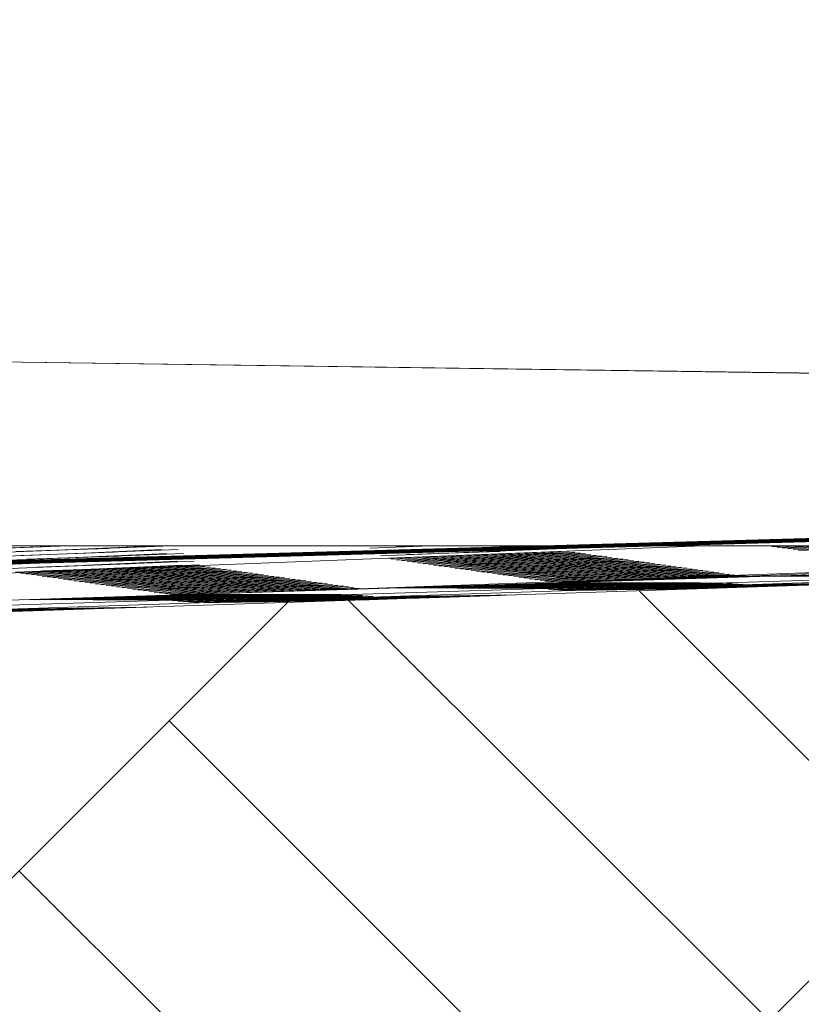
# Model space of a CAD drawing. Header units: metres. Extents: x -52 to 321, y -8 to 26.
# Tile 167 of 256: x 282.849 to 283.218, y -0.419 to 0.045. Entities that reach past the tile are written whole.
import ezdxf

# ---------------------------------------------------------------- set-up
doc = ezdxf.new("R2010")
doc.units = ezdxf.units.M
doc.header["$MEASUREMENT"] = 0
for name, color, linetype in [('10 Stützmauer', 7, 'Continuous'), ('60 Auffüllung gesamt', 7, 'Continuous'), ('60 Gelände 2D Übersicht', 7, 'Continuous')]:
    doc.layers.add(name, color=color, linetype=linetype)
doc.styles.add('ERSTELLTER_STIL_2', font='arial.ttf')
doc.dimstyles.new('ERSTELLTER_STIL__2', dxfattribs={"dimtxt": 0.2, "dimasz": 0.19, "dimexe": 0.18, "dimexo": 0.1, "dimgap": 0, "dimtad": 1, "dimzin": 0, "dimdsep": 46, "dimtxsty": 'ERSTELLTER_STIL_2', "dimblk": 'ARROWHEAD_10', "dimblk1": 'ARROWHEAD_10', "dimblk2": 'ARROWHEAD_10', "dimcen": 0.09, "dimclrd": 256, "dimclre": 256, "dimclrt": 256, "dimazin": 0, "dimtfac": 1, "dimtdec": 4, "dimtmove": 0, "dimatfit": 3, "dimfxl": 1, "dimtolj": 1, "dimtzin": 0, "dimarcsym": 0})

# ---------------------------------------------------------------- blocks, each defined once
blk = doc.blocks.new('*D53', base_point=(33626.11544, -0.00275))
at = {"layer": '60 Gelände 2D Übersicht', "linetype": 'Continuous', "lineweight": 18, "true_color": 0xf50000}
for points in [[(283.93979, -0.19448), (283.83979, -0.29448), (284.03979, -0.29448)], [(283.93979, -1.31087), (284.03979, -1.21087), (283.83979, -1.21087)]]:
    blk.add_hatch(color=1, dxfattribs=at).paths.add_polyline_path(points)
at = {"layer": '60 Gelände 2D Übersicht', "color": 1, "linetype": 'Continuous', "lineweight": 18, "true_color": 0xf50000}
for p, q in [((284.12729, -0.19448), (283.75229, -0.19448)), ((283.93979, -0.19448), (283.83979, -0.29448)), ((283.93979, -0.19448), (284.03979, -0.29448)), ((284.03979, -0.29448), (283.83979, -0.29448)), ((283.93979, -1.21087), (283.93979, -0.29448)), ((283.83979, -1.21087), (284.03979, -1.21087)), ((283.93979, -1.31087), (283.83979, -1.21087)), ((283.93979, -1.31087), (284.03979, -1.21087)), ((284.12729, -1.31087), (283.75229, -1.31087))]:
    blk.add_line(p, q, dxfattribs=at)
at = {"layer": '60 Gelände 2D Übersicht', "color": 1, "lineweight": 18, "true_color": 0xf50000, "insert": (283.94774, -1.05976), "char_height": 0.2, "attachment_point": 7, "rotation": 90, "style": 'ERSTELLTER_STIL_2'}
blk.add_mtext('\\A1;{\\pql;\\fArial|b0|i0|c0|p0;\\W1.000000;1,11\\fArial|b0|i0|c0|p0;\\W1.000000;\\A1{\\H.66x;\\S5^  ;}}', dxfattribs=at)
blk = doc.blocks.new('ARROWHEAD_10')
at = {"linetype": 'Continuous', "lineweight": 0}
blk.add_hatch(color=0, dxfattribs=at).paths.add_polyline_path([(-0.525, 0.525), (0, 0), (-0.525, -0.525)])
at = {"color": 0, "linetype": 'Continuous', "lineweight": 0}
blk.add_line((0, 0), (-1, 0), dxfattribs=at)

msp = doc.modelspace()

# ---------------------------------------------------------------- hatches: boundary and pattern name
at = {"layer": '60 Auffüllung gesamt', "linetype": 'Continuous', "lineweight": 18, "true_color": 0xffa8a8}
h = msp.add_hatch(dxfattribs=at)
h.set_pattern_fill('Boden__gewachsen_0002', color=21, style=0, pattern_type=2)
h.set_pattern_definition([(45, (33626.11544, -0.00275), (-0.2121320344, 0.2121320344), []), (45, (33626.0447, 0.06797), (-0.424264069, 0.424264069), []), (45, (33625.974, 0.1387), (-0.424264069, 0.424264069), []), (135, (33625.9033, 0.20939), (0.07071067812, 0.07071067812), [0.3, -0.3])])
h.paths.add_polyline_path([(279.19613, -0.34259), (279.19613, -0.44259), (282.62319, -1.14889), (283.77986, -1.39228), (283.77986, -0.20275), (282.62319, -0.24124)])

# ---------------------------------------------------------------- linework, layer by layer
at = {"layer": '10 Stützmauer', "color": 7, "linetype": 'Continuous', "lineweight": 13}
msp.add_line((286.13517, -0.1625), (281.90185, -0.10275), dxfattribs=at)
at = {"layer": '60 Auffüllung gesamt', "color": 255, "linetype": 'Continuous', "lineweight": 18}
for p, q in [((279.9156, -0.32131), (283.65416, -0.20275)), ((280.2386, -0.31176), (283.74394, -0.20275)), ((281.21273, -0.28017), (283.17091, -0.20275)), ((282.30269, -0.25072), (283.74394, -0.20275)), ((282.7515, -0.20275), (283.17091, -0.20275)), ((282.83231, -0.2043), (282.87187, -0.20275)), ((282.83482, -0.20613), (282.92078, -0.20275)), ((282.84494, -0.2037), (282.87302, -0.20275)), ((282.84745, -0.20553), (282.89107, -0.20405)), ((282.86821, -0.20287), (282.87098, -0.20275)), ((282.87072, -0.2047), (282.91371, -0.20276)), ((282.98731, -0.22389), (283.5738, -0.20275)), ((283.0143, -0.20388), (283.04307, -0.20275)), ((283.01681, -0.20571), (283.09199, -0.20275)), ((283.01932, -0.20754), (283.10593, -0.20412)), ((283.02694, -0.20327), (283.04247, -0.20275)), ((283.02945, -0.2051), (283.07306, -0.20362)), ((283.05271, -0.20427), (283.08667, -0.20275)), ((283.05522, -0.2061), (283.09821, -0.20417)), ((283.14479, -0.2189), (283.5738, -0.20275)), ((283.17091, -0.20275), (283.5738, -0.20275)), ((283.20132, -0.20286), (283.20428, -0.20275)), ((283.20383, -0.20322), (283.21584, -0.20275)), ((283.20634, -0.20358), (283.2274, -0.20275)), ((283.20885, -0.20393), (283.23896, -0.20275)), ((283.21136, -0.20429), (283.25053, -0.20275)), ((283.21388, -0.20465), (283.26209, -0.20275)), ((283.21639, -0.20501), (283.27365, -0.20275)), ((282.83733, -0.20796), (282.92393, -0.20455)), ((282.83984, -0.20979), (282.92644, -0.20638)), ((282.84235, -0.21162), (282.92896, -0.20821)), ((282.84997, -0.20735), (282.89358, -0.20588)), ((282.85248, -0.20918), (282.89609, -0.2077)), ((282.87323, -0.20653), (282.91622, -0.20459)), ((282.87574, -0.20836), (282.91873, -0.20642)), ((282.87825, -0.21019), (282.92124, -0.20825)), ((283.02184, -0.20881), (283.10844, -0.20539)), ((283.02435, -0.20917), (283.11095, -0.20575)), ((283.02686, -0.20953), (283.11346, -0.2061)), ((283.02937, -0.20988), (283.11597, -0.20646)), ((283.03188, -0.21024), (283.11848, -0.20682)), ((283.03196, -0.20693), (283.07558, -0.20545)), ((283.03439, -0.2106), (283.12099, -0.20718)), ((283.03447, -0.20829), (283.07809, -0.20662)), ((283.0369, -0.21096), (283.12351, -0.20754)), ((283.03698, -0.20864), (283.0806, -0.20698)), ((283.03942, -0.21131), (283.12602, -0.20789)), ((283.0395, -0.209), (283.08311, -0.20734)), ((283.04193, -0.21167), (283.12853, -0.20825)), ((283.04201, -0.20936), (283.08562, -0.20769)), ((283.04444, -0.21203), (283.13104, -0.20861)), ((283.04452, -0.20972), (283.08813, -0.20805)), ((283.04703, -0.21007), (283.09065, -0.20841)), ((283.04954, -0.21043), (283.09316, -0.20877)), ((283.05773, -0.20739), (283.10072, -0.20563)), ((283.06025, -0.20775), (283.10323, -0.20599)), ((283.06276, -0.2081), (283.10574, -0.20635)), ((283.06527, -0.20846), (283.10825, -0.20671)), ((283.06778, -0.20882), (283.11077, -0.20706)), ((283.07029, -0.20918), (283.11328, -0.20742)), ((283.0728, -0.20953), (283.11579, -0.20778)), ((283.07531, -0.20989), (283.1183, -0.20814)), ((283.07782, -0.21025), (283.12081, -0.20849)), ((283.08033, -0.21061), (283.12332, -0.20885)), ((282.84487, -0.21345), (282.93147, -0.21003)), ((282.84738, -0.21528), (282.93398, -0.21186)), ((282.84989, -0.21583), (282.93649, -0.21241)), ((282.8524, -0.21619), (282.939, -0.21277)), ((282.85491, -0.21655), (282.94151, -0.21313)), ((282.85499, -0.21101), (282.8986, -0.20953)), ((282.85742, -0.21691), (282.94402, -0.21348)), ((282.8575, -0.21284), (282.90112, -0.21136)), ((282.86001, -0.21467), (282.90363, -0.21319)), ((282.88076, -0.21201), (282.92375, -0.21008)), ((282.88328, -0.21384), (282.92626, -0.21191)), ((282.88579, -0.21441), (282.92877, -0.21265)), ((282.8883, -0.21477), (282.93128, -0.21301)), ((282.89081, -0.21513), (282.9338, -0.21337)), ((283.04695, -0.21239), (283.13355, -0.20897)), ((283.04946, -0.21274), (283.13606, -0.20932)), ((283.05197, -0.2131), (283.13857, -0.20968)), ((283.05205, -0.21079), (283.09567, -0.20912)), ((283.05448, -0.21346), (283.14109, -0.21004)), ((283.05457, -0.21115), (283.09818, -0.20948)), ((283.05699, -0.21382), (283.1436, -0.2104)), ((283.05708, -0.2115), (283.10069, -0.20984)), ((283.05951, -0.21417), (283.14611, -0.21075)), ((283.05959, -0.21186), (283.1032, -0.2102)), ((283.06202, -0.21453), (283.14862, -0.21111)), ((283.0621, -0.21222), (283.10572, -0.21055)), ((283.06453, -0.21489), (283.15113, -0.21147)), ((283.06461, -0.21258), (283.10823, -0.21091)), ((283.06704, -0.21525), (283.15364, -0.21183)), ((283.06712, -0.21293), (283.11074, -0.21127)), ((283.06955, -0.21561), (283.15615, -0.21218)), ((283.06964, -0.21329), (283.11325, -0.21163)), ((283.07206, -0.21596), (283.15866, -0.21254)), ((283.07215, -0.21365), (283.11576, -0.21198)), ((283.07457, -0.21632), (283.16118, -0.2129)), ((283.07466, -0.21401), (283.11827, -0.21234)), ((283.07709, -0.21668), (283.16369, -0.21326)), ((283.07717, -0.21436), (283.12078, -0.2127)), ((283.07968, -0.21472), (283.1233, -0.21306)), ((283.08219, -0.21508), (283.12581, -0.21341)), ((283.08285, -0.21096), (283.12583, -0.20921)), ((283.08536, -0.21132), (283.12834, -0.20957)), ((283.08787, -0.21168), (283.13085, -0.20992)), ((283.09038, -0.21204), (283.13337, -0.21028)), ((283.09289, -0.21239), (283.13588, -0.21064)), ((283.0954, -0.21275), (283.13839, -0.211)), ((283.09791, -0.21311), (283.1409, -0.21135)), ((283.10042, -0.21347), (283.14341, -0.21171)), ((283.10293, -0.21382), (283.14592, -0.21207)), ((283.10545, -0.21418), (283.14843, -0.21243)), ((283.10796, -0.21454), (283.15094, -0.21278)), ((283.11047, -0.2149), (283.15345, -0.21314)), ((283.11298, -0.21526), (283.15597, -0.2135)), ((282.85993, -0.21726), (282.94654, -0.21384)), ((282.86244, -0.21762), (282.94905, -0.2142)), ((282.86252, -0.21531), (282.90614, -0.21364)), ((282.86496, -0.21798), (282.95156, -0.21456)), ((282.86504, -0.21567), (282.90865, -0.214)), ((282.86747, -0.21834), (282.95407, -0.21491)), ((282.86755, -0.21602), (282.91116, -0.21436)), ((282.86998, -0.21869), (282.95658, -0.21527)), ((282.87006, -0.21638), (282.91367, -0.21471)), ((282.87249, -0.21905), (282.95909, -0.21563)), ((282.87257, -0.21674), (282.91619, -0.21507)), ((282.875, -0.21941), (282.9616, -0.21599)), ((282.87508, -0.2171), (282.9187, -0.21543)), ((282.87751, -0.21977), (282.96411, -0.21635)), ((282.87759, -0.21745), (282.92121, -0.21579)), ((282.88002, -0.22012), (282.96663, -0.2167)), ((282.88011, -0.21781), (282.92372, -0.21614)), ((282.88254, -0.22048), (282.96914, -0.21706)), ((282.88262, -0.21817), (282.92623, -0.2165)), ((282.88505, -0.22084), (282.97165, -0.21742)), ((282.88513, -0.21853), (282.92874, -0.21686)), ((282.88756, -0.2212), (282.97416, -0.21778)), ((282.88764, -0.21888), (282.93126, -0.21722)), ((282.89007, -0.22155), (282.97667, -0.21813)), ((282.89015, -0.21924), (282.93377, -0.21758)), ((282.89266, -0.2196), (282.93628, -0.21793)), ((282.89332, -0.21548), (282.93631, -0.21373)), ((282.89583, -0.21584), (282.93882, -0.21409)), ((282.89834, -0.2162), (282.94133, -0.21444)), ((282.90085, -0.21656), (282.94384, -0.2148)), ((282.90336, -0.21691), (282.94635, -0.21516)), ((282.90587, -0.21727), (282.94886, -0.21552)), ((282.90839, -0.21763), (282.95137, -0.21587)), ((282.9109, -0.21799), (282.95388, -0.21623)), ((282.91341, -0.21834), (282.9564, -0.21659)), ((282.91592, -0.2187), (282.95891, -0.21695)), ((282.91843, -0.21906), (282.96142, -0.2173)), ((282.92094, -0.21942), (282.96393, -0.21766)), ((282.92345, -0.21977), (282.96644, -0.21802)), ((283.0796, -0.21704), (283.1662, -0.21361)), ((283.08211, -0.21739), (283.16871, -0.21397)), ((283.08462, -0.21775), (283.17122, -0.21433)), ((283.08471, -0.21544), (283.12832, -0.21377)), ((283.08713, -0.21811), (283.17373, -0.21469)), ((283.08722, -0.21579), (283.13083, -0.21413)), ((283.08964, -0.21847), (283.17624, -0.21504)), ((283.08973, -0.21615), (283.13334, -0.21449)), ((283.09215, -0.21882), (283.17876, -0.2154)), ((283.09224, -0.21651), (283.13585, -0.21484)), ((283.09467, -0.21918), (283.18127, -0.21576)), ((283.09475, -0.21687), (283.13837, -0.2152)), ((283.09718, -0.21954), (283.18378, -0.21612)), ((283.09726, -0.21723), (283.14088, -0.21556)), ((283.09978, -0.21758), (283.14339, -0.21592)), ((283.1022, -0.21998), (283.1888, -0.21672)), ((283.10229, -0.21794), (283.1459, -0.21627)), ((283.10471, -0.2201), (283.19131, -0.21684)), ((283.1048, -0.2183), (283.14841, -0.21663)), ((283.10731, -0.21866), (283.15092, -0.21699)), ((283.10982, -0.21901), (283.15344, -0.21735)), ((283.11233, -0.21937), (283.15595, -0.2177)), ((283.11484, -0.21949), (283.15846, -0.21788)), ((283.11549, -0.21561), (283.15848, -0.21386)), ((283.11558, -0.21927), (283.18629, -0.21647)), ((283.11736, -0.21961), (283.16097, -0.21799)), ((283.118, -0.21597), (283.16099, -0.21421)), ((283.12051, -0.21633), (283.1635, -0.21457)), ((283.12302, -0.21669), (283.16601, -0.21493)), ((283.12553, -0.21704), (283.16852, -0.21529)), ((283.12605, -0.21949), (283.16348, -0.21811)), ((283.12743, -0.21945), (283.19382, -0.21695)), ((283.12805, -0.2174), (283.17103, -0.21565)), ((283.13056, -0.21776), (283.17354, -0.216)), ((283.13307, -0.21812), (283.17605, -0.21636)), ((283.13558, -0.21847), (283.17857, -0.21672)), ((283.13809, -0.21863), (283.18108, -0.21698)), ((283.1406, -0.21874), (283.18359, -0.2171)), ((283.14311, -0.21886), (283.1861, -0.21721)), ((283.15188, -0.21867), (283.18861, -0.21728)), ((283.1523, -0.21866), (283.19634, -0.217)), ((283.15275, -0.21865), (283.16599, -0.21815)), ((283.16614, -0.21822), (283.19112, -0.21728)), ((283.16706, -0.21819), (283.19885, -0.217)), ((283.16805, -0.21816), (283.16851, -0.21814)), ((283.1804, -0.21777), (283.19363, -0.21727)), ((283.18183, -0.21772), (283.20136, -0.21699)), ((283.19466, -0.21732), (283.19614, -0.21726)), ((283.19659, -0.21726), (283.20387, -0.21698)), ((283.19763, -0.21731), (283.28423, -0.21456)), ((283.20014, -0.21731), (283.28674, -0.21457)), ((283.20265, -0.21732), (283.28926, -0.21457)), ((283.20517, -0.21732), (283.29177, -0.21458)), ((283.20768, -0.21733), (283.29428, -0.21458)), ((283.21019, -0.21733), (283.29679, -0.21459)), ((283.21029, -0.2169), (283.2539, -0.21553)), ((283.2127, -0.21734), (283.2993, -0.2146)), ((283.2128, -0.21691), (283.25641, -0.21553)), ((283.21521, -0.21735), (283.30181, -0.2146)), ((283.21531, -0.21691), (283.25892, -0.21554)), ((282.89258, -0.22191), (282.97918, -0.21849)), ((282.89509, -0.22227), (282.98169, -0.21885)), ((282.89518, -0.21996), (282.93879, -0.21829)), ((282.8976, -0.22263), (282.98421, -0.21921)), ((282.89769, -0.22031), (282.9413, -0.21865)), ((282.90012, -0.22298), (282.98672, -0.21956)), ((282.9002, -0.22067), (282.94381, -0.21901)), ((282.90263, -0.22334), (282.98923, -0.21992)), ((282.90271, -0.22103), (282.94633, -0.21936)), ((282.90514, -0.2237), (282.99174, -0.22028)), ((282.90522, -0.22139), (282.94884, -0.21972)), ((282.90765, -0.22406), (282.99425, -0.22064)), ((282.90773, -0.22174), (282.95135, -0.22008)), ((282.91016, -0.22442), (282.99676, -0.22099)), ((282.91025, -0.2221), (282.95386, -0.22044)), ((282.91267, -0.22477), (282.99927, -0.22135)), ((282.91276, -0.22246), (282.95637, -0.22079)), ((282.91518, -0.22513), (283.00179, -0.22171)), ((282.91527, -0.22282), (282.95888, -0.22115)), ((282.91769, -0.22549), (283.0043, -0.22207)), ((282.91778, -0.22317), (282.9614, -0.22151)), ((282.92021, -0.22585), (283.00681, -0.22242)), ((282.92029, -0.22353), (282.96391, -0.22187)), ((282.9228, -0.22389), (282.96642, -0.22222)), ((282.92532, -0.22425), (282.96893, -0.22258)), ((282.92596, -0.22013), (282.96895, -0.21838)), ((282.92848, -0.22049), (282.97146, -0.21873)), ((282.93099, -0.22085), (282.97397, -0.21909)), ((282.9335, -0.2212), (282.97648, -0.21945)), ((282.93601, -0.22156), (282.979, -0.21981)), ((282.93852, -0.22192), (282.98151, -0.22016)), ((282.94103, -0.22228), (282.98402, -0.22052)), ((282.94354, -0.22263), (282.98653, -0.22088)), ((282.94605, -0.22299), (282.98904, -0.22124)), ((282.94856, -0.22335), (282.99155, -0.22159)), ((282.95108, -0.22371), (282.99406, -0.22195)), ((282.95359, -0.22407), (282.99657, -0.22231)), ((282.9561, -0.22442), (282.99908, -0.22267)), ((282.95619, -0.22488), (283.00932, -0.22278)), ((283.02317, -0.22279), (283.10977, -0.22005)), ((283.02568, -0.2228), (283.11229, -0.22005)), ((283.0282, -0.22281), (283.1148, -0.22006)), ((283.03071, -0.22281), (283.11731, -0.22007)), ((283.03322, -0.22282), (283.11982, -0.22007)), ((283.03573, -0.22282), (283.12233, -0.22008)), ((283.03583, -0.22239), (283.07944, -0.22102)), ((283.03824, -0.22283), (283.12484, -0.22008)), ((283.03834, -0.22239), (283.08195, -0.22102)), ((283.04075, -0.22284), (283.12735, -0.22009)), ((283.04085, -0.2224), (283.08447, -0.22103)), ((283.04326, -0.22284), (283.12987, -0.2201)), ((283.04336, -0.22241), (283.08698, -0.22103)), ((283.04577, -0.22285), (283.13238, -0.2201)), ((283.04587, -0.22241), (283.08949, -0.22104)), ((283.04829, -0.22285), (283.13489, -0.22011)), ((283.04839, -0.22242), (283.092, -0.22105)), ((283.0508, -0.22286), (283.1374, -0.22011)), ((283.0509, -0.22242), (283.09451, -0.22105)), ((283.05331, -0.22286), (283.13991, -0.22012)), ((283.05341, -0.22243), (283.09702, -0.22106)), ((283.05582, -0.22287), (283.14242, -0.22012)), ((283.05592, -0.22244), (283.09953, -0.22106)), ((283.05833, -0.22288), (283.14493, -0.22013)), ((283.05843, -0.22244), (283.10205, -0.22107)), ((283.05905, -0.22166), (283.10204, -0.22028)), ((283.06084, -0.22288), (283.14744, -0.22014)), ((283.06094, -0.22245), (283.10456, -0.22107)), ((283.06156, -0.22166), (283.10455, -0.22029)), ((283.06335, -0.22289), (283.14996, -0.22014)), ((283.06345, -0.22245), (283.10707, -0.22108)), ((283.06408, -0.22167), (283.10706, -0.22029)), ((283.06587, -0.22289), (283.15247, -0.22015)), ((283.06597, -0.22246), (283.10958, -0.22109)), ((283.06659, -0.22167), (283.10957, -0.2203)), ((283.06838, -0.2229), (283.15498, -0.22015)), ((283.06848, -0.22246), (283.11209, -0.22109)), ((283.0691, -0.22168), (283.11208, -0.22031)), ((283.07089, -0.22291), (283.15749, -0.22016)), ((283.07099, -0.22247), (283.1146, -0.2211)), ((283.07161, -0.22169), (283.1146, -0.22031)), ((283.0734, -0.22291), (283.16, -0.22017)), ((283.0735, -0.22248), (283.11712, -0.2211)), ((283.07412, -0.22169), (283.11711, -0.22032)), ((283.07591, -0.22292), (283.16251, -0.22017)), ((283.07601, -0.22248), (283.11963, -0.22111)), ((283.07663, -0.2217), (283.11962, -0.22032)), ((283.07842, -0.22292), (283.16502, -0.22018)), ((283.07852, -0.22249), (283.12214, -0.22112)), ((283.07914, -0.2217), (283.12213, -0.22033)), ((283.08093, -0.22293), (283.16754, -0.22018)), ((283.08104, -0.22249), (283.12465, -0.22112)), ((283.08165, -0.22171), (283.12464, -0.22034)), ((283.08345, -0.22294), (283.17005, -0.22019)), ((283.08355, -0.2225), (283.12716, -0.22113)), ((283.08416, -0.22171), (283.12715, -0.22034)), ((283.08596, -0.22294), (283.17256, -0.2202)), ((283.08606, -0.22251), (283.12967, -0.22113)), ((283.08668, -0.22172), (283.12966, -0.22035)), ((283.08847, -0.22295), (283.17507, -0.2202)), ((283.08857, -0.22251), (283.13219, -0.22114)), ((283.08919, -0.22173), (283.13217, -0.22035)), ((283.09098, -0.22295), (283.17758, -0.22021)), ((283.09108, -0.22252), (283.1347, -0.22115)), ((283.0917, -0.22173), (283.13468, -0.22036)), ((283.09349, -0.22296), (283.18009, -0.22021)), ((283.09359, -0.22252), (283.13721, -0.22115)), ((283.09421, -0.22174), (283.1372, -0.22036)), ((283.096, -0.22314), (283.1826, -0.22026)), ((283.09611, -0.22253), (283.13972, -0.22116)), ((283.09672, -0.22174), (283.13971, -0.22037)), ((283.09851, -0.22337), (283.18512, -0.22049)), ((283.09862, -0.22254), (283.14223, -0.22116)), ((283.09923, -0.22175), (283.14222, -0.22038)), ((283.09969, -0.21987), (283.11555, -0.21927)), ((283.10103, -0.22359), (283.18763, -0.22071)), ((283.10113, -0.22254), (283.14474, -0.22117)), ((283.10174, -0.22176), (283.14473, -0.22038)), ((283.10354, -0.22381), (283.19014, -0.22093)), ((283.10364, -0.22255), (283.14726, -0.22118)), ((283.10425, -0.22176), (283.14724, -0.22039)), ((283.10605, -0.22399), (283.19265, -0.2211)), ((283.10615, -0.22255), (283.14977, -0.22118)), ((283.10676, -0.22177), (283.14975, -0.22039)), ((283.10856, -0.22395), (283.19516, -0.22107)), ((283.10866, -0.22271), (283.15228, -0.22129)), ((283.10928, -0.22177), (283.15226, -0.2204)), ((283.11107, -0.22391), (283.19767, -0.22103)), ((283.11118, -0.22293), (283.15479, -0.22151)), ((283.11179, -0.22178), (283.15477, -0.22041)), ((283.11358, -0.22387), (283.20018, -0.22099)), ((283.11369, -0.22315), (283.1573, -0.22174)), ((283.1143, -0.22179), (283.15729, -0.22041)), ((283.11609, -0.22384), (283.2027, -0.22095)), ((283.1162, -0.22337), (283.15981, -0.22196)), ((283.11681, -0.22179), (283.1598, -0.22042)), ((283.1186, -0.2238), (283.20521, -0.22092)), ((283.11871, -0.22356), (283.16233, -0.22212)), ((283.11932, -0.2218), (283.16231, -0.22042)), ((283.12112, -0.22376), (283.20772, -0.22088)), ((283.12122, -0.22352), (283.16484, -0.22208)), ((283.12183, -0.2218), (283.16482, -0.22043)), ((283.12363, -0.22372), (283.21023, -0.22084)), ((283.12373, -0.22349), (283.16735, -0.22204)), ((283.12434, -0.22181), (283.16733, -0.22044)), ((283.12614, -0.22369), (283.21274, -0.2208)), ((283.12625, -0.22345), (283.16986, -0.222)), ((283.12685, -0.22182), (283.16984, -0.22044)), ((283.12865, -0.22365), (283.21525, -0.22077)), ((283.12876, -0.22341), (283.17237, -0.22197)), ((283.12936, -0.22182), (283.17235, -0.22045)), ((283.13116, -0.22361), (283.21776, -0.22073)), ((283.13127, -0.22337), (283.17488, -0.22193)), ((283.13188, -0.22195), (283.17486, -0.22048)), ((283.13367, -0.22357), (283.22027, -0.22069)), ((283.13378, -0.22334), (283.1774, -0.22189)), ((283.13439, -0.22217), (283.17737, -0.2207)), ((283.13618, -0.22354), (283.22279, -0.22065)), ((283.13629, -0.2233), (283.17991, -0.22185)), ((283.1369, -0.22239), (283.17988, -0.22092)), ((283.1387, -0.2235), (283.2253, -0.22062)), ((283.1388, -0.22326), (283.18242, -0.22182)), ((283.13941, -0.22261), (283.1824, -0.22114)), ((283.14121, -0.22346), (283.22781, -0.22058)), ((283.14132, -0.22323), (283.18493, -0.22178)), ((283.14192, -0.22279), (283.18491, -0.22135)), ((283.14372, -0.22343), (283.23032, -0.22054)), ((283.14383, -0.22319), (283.18744, -0.22174)), ((283.14443, -0.22275), (283.18742, -0.22132)), ((283.14623, -0.22339), (283.23283, -0.22051)), ((283.14634, -0.22315), (283.18995, -0.2217)), ((283.14694, -0.22272), (283.18993, -0.22128)), ((283.14874, -0.22335), (283.23534, -0.22047)), ((283.14885, -0.22311), (283.19246, -0.22167)), ((283.14945, -0.22268), (283.19244, -0.22124)), ((283.15125, -0.22331), (283.23785, -0.22043)), ((283.15136, -0.22308), (283.19498, -0.22163)), ((283.15196, -0.22264), (283.19495, -0.22121)), ((283.15376, -0.22328), (283.24037, -0.22039)), ((283.15387, -0.22304), (283.19749, -0.22159)), ((283.15448, -0.2226), (283.19746, -0.22117)), ((283.15628, -0.22324), (283.24288, -0.22036)), ((283.15639, -0.223), (283.2, -0.22156)), ((283.15699, -0.22257), (283.19997, -0.22113)), ((283.15879, -0.2232), (283.24539, -0.22032)), ((283.1589, -0.22296), (283.20251, -0.22152)), ((283.1595, -0.22253), (283.20249, -0.22109)), ((283.1613, -0.22316), (283.2479, -0.22028)), ((283.16141, -0.22293), (283.20502, -0.22148)), ((283.16201, -0.22249), (283.205, -0.22106)), ((283.16381, -0.22313), (283.25041, -0.22024)), ((283.16392, -0.22289), (283.20753, -0.22144)), ((283.16452, -0.22245), (283.20751, -0.22102)), ((283.16632, -0.22309), (283.25292, -0.22021)), ((283.16643, -0.22285), (283.21005, -0.22141)), ((283.16703, -0.22242), (283.21002, -0.22098)), ((283.16883, -0.22305), (283.25543, -0.22017)), ((283.16894, -0.22281), (283.21256, -0.22137)), ((283.16954, -0.22238), (283.21253, -0.22094)), ((283.17145, -0.22278), (283.21507, -0.22133)), ((283.17205, -0.22234), (283.21504, -0.22091)), ((283.17397, -0.22274), (283.21758, -0.22129)), ((283.17456, -0.22231), (283.21755, -0.22087)), ((283.17648, -0.2227), (283.22009, -0.22126)), ((283.17708, -0.22227), (283.22006, -0.22083)), ((283.17899, -0.22266), (283.2226, -0.22122)), ((283.17959, -0.22223), (283.22257, -0.22079)), ((283.1815, -0.22263), (283.22512, -0.22118)), ((283.1821, -0.22219), (283.22508, -0.22076)), ((283.18461, -0.22216), (283.2276, -0.22072)), ((283.18712, -0.22212), (283.23011, -0.22068)), ((283.18963, -0.22208), (283.23262, -0.22065)), ((283.19214, -0.22204), (283.23513, -0.22061)), ((283.19465, -0.22201), (283.23764, -0.22057)), ((283.19716, -0.22197), (283.24015, -0.22053)), ((283.19968, -0.22193), (283.24266, -0.2205)), ((283.20219, -0.22189), (283.24517, -0.22046)), ((283.2047, -0.22186), (283.24769, -0.22042)), ((282.85122, -0.22829), (282.93783, -0.22554)), ((282.85374, -0.22829), (282.94034, -0.22555)), ((282.85625, -0.2283), (282.94285, -0.22555)), ((282.85876, -0.22831), (282.94536, -0.22556)), ((282.86127, -0.22831), (282.94787, -0.22557)), ((282.86378, -0.22832), (282.95038, -0.22557)), ((282.86388, -0.22788), (282.90749, -0.22651)), ((282.86629, -0.22832), (282.95289, -0.22558)), ((282.86639, -0.22789), (282.91001, -0.22652)), ((282.8688, -0.22833), (282.95541, -0.22558)), ((282.8689, -0.22789), (282.91252, -0.22652)), ((282.87132, -0.22834), (282.95792, -0.22559)), ((282.87141, -0.2279), (282.91503, -0.22653)), ((282.87383, -0.22834), (282.96043, -0.2256)), ((282.87393, -0.22791), (282.91754, -0.22653)), ((282.87634, -0.22835), (282.96294, -0.2256)), ((282.87644, -0.22791), (282.92005, -0.22654)), ((282.87885, -0.22835), (282.96545, -0.22561)), ((282.87895, -0.22792), (282.92256, -0.22655)), ((282.88136, -0.22836), (282.96796, -0.22561)), ((282.88146, -0.22792), (282.92508, -0.22655)), ((282.88387, -0.22837), (282.97047, -0.22562)), ((282.88397, -0.22793), (282.92759, -0.22656)), ((282.88638, -0.22837), (282.97299, -0.22563)), ((282.88648, -0.22794), (282.9301, -0.22656)), ((282.88711, -0.22715), (282.93009, -0.22578)), ((282.88889, -0.22838), (282.9755, -0.22563)), ((282.889, -0.22794), (282.93261, -0.22657)), ((282.88962, -0.22716), (282.9326, -0.22578)), ((282.89141, -0.22838), (282.97801, -0.22564)), ((282.89151, -0.22795), (282.93512, -0.22658)), ((282.89213, -0.22716), (282.93511, -0.22579)), ((282.89392, -0.22839), (282.98052, -0.22564)), ((282.89402, -0.22795), (282.93763, -0.22658)), ((282.89464, -0.22717), (282.93763, -0.22579)), ((282.89643, -0.22839), (282.98303, -0.22565)), ((282.89653, -0.22796), (282.94015, -0.22659)), ((282.89715, -0.22717), (282.94014, -0.2258)), ((282.89894, -0.2284), (282.98554, -0.22565)), ((282.89904, -0.22796), (282.94266, -0.22659)), ((282.89966, -0.22718), (282.94265, -0.22581)), ((282.90145, -0.22841), (282.98805, -0.22566)), ((282.90155, -0.22797), (282.94517, -0.2266)), ((282.90217, -0.22719), (282.94516, -0.22581)), ((282.90396, -0.22841), (282.99056, -0.22567)), ((282.90407, -0.22798), (282.94768, -0.2266)), ((282.90468, -0.22719), (282.94767, -0.22582)), ((282.90647, -0.22842), (282.99308, -0.22567)), ((282.90658, -0.22798), (282.95019, -0.22661)), ((282.90719, -0.2272), (282.95018, -0.22582)), ((282.90899, -0.22842), (282.99559, -0.22568)), ((282.90909, -0.22799), (282.9527, -0.22662)), ((282.90971, -0.2272), (282.95269, -0.22583)), ((282.9115, -0.22843), (282.9981, -0.22568)), ((282.9116, -0.22799), (282.95522, -0.22662)), ((282.91222, -0.22721), (282.9552, -0.22584)), ((282.91401, -0.22844), (283.00061, -0.22569)), ((282.91411, -0.228), (282.95773, -0.22663)), ((282.91473, -0.22721), (282.95771, -0.22584)), ((282.91652, -0.22844), (283.00312, -0.2257)), ((282.91662, -0.22801), (282.96024, -0.22663)), ((282.91724, -0.22722), (282.96023, -0.22585)), ((282.91903, -0.22857), (282.9997, -0.22589)), ((282.91913, -0.22801), (282.96275, -0.22664)), ((282.91975, -0.22723), (282.96274, -0.22585)), ((282.92154, -0.22879), (283.00814, -0.22591)), ((282.92165, -0.22802), (282.96526, -0.22665)), ((282.92226, -0.22723), (282.96525, -0.22586)), ((282.92405, -0.22901), (283.01066, -0.22613)), ((282.92416, -0.22802), (282.96777, -0.22665)), ((282.92477, -0.22724), (282.96776, -0.22587)), ((282.92657, -0.22924), (283.01317, -0.22636)), ((282.92667, -0.22803), (282.97028, -0.22666)), ((282.92728, -0.22724), (282.97027, -0.22587)), ((282.92783, -0.2246), (282.97144, -0.22294)), ((282.92908, -0.22946), (283.01568, -0.22658)), ((282.92918, -0.22804), (282.9728, -0.22666)), ((282.92979, -0.22725), (282.97278, -0.22588)), ((282.93034, -0.22496), (282.97395, -0.2233)), ((282.93159, -0.22968), (283.01819, -0.2268)), ((282.93169, -0.22813), (282.97531, -0.22672)), ((282.93231, -0.22726), (282.97529, -0.22588)), ((282.93285, -0.22532), (282.97647, -0.22365)), ((282.9341, -0.22973), (283.0207, -0.22685)), ((282.9342, -0.22836), (282.97782, -0.22694)), ((282.93482, -0.22726), (282.9778, -0.22589)), ((282.93661, -0.22969), (283.02321, -0.22681)), ((282.93672, -0.22858), (282.98033, -0.22716)), ((282.93733, -0.22727), (282.98031, -0.22589)), ((282.93912, -0.22966), (283.02572, -0.22677)), ((282.93923, -0.2288), (282.98284, -0.22739)), ((282.93984, -0.22727), (282.98283, -0.2259)), ((282.94163, -0.22962), (283.02824, -0.22674)), ((282.94235, -0.22728), (282.98534, -0.22591)), ((282.94414, -0.22958), (283.03075, -0.2267)), ((282.94486, -0.22729), (282.98785, -0.22591)), ((282.94666, -0.22954), (283.03326, -0.22666)), ((282.94737, -0.22729), (282.99036, -0.22592)), ((282.94917, -0.22951), (283.03577, -0.22662)), ((282.94988, -0.2273), (282.99287, -0.22592)), ((282.95168, -0.22947), (283.03828, -0.22659)), ((282.95239, -0.2273), (282.99538, -0.22593)), ((282.95419, -0.22943), (283.04079, -0.22655)), ((282.95491, -0.22738), (282.98568, -0.22633)), ((282.95639, -0.22487), (282.97898, -0.22401)), ((282.9567, -0.2294), (283.0433, -0.22651)), ((282.95742, -0.2276), (283.0004, -0.22613)), ((282.95861, -0.22478), (283.0016, -0.22302)), ((282.95921, -0.22936), (283.04581, -0.22648)), ((282.95993, -0.22782), (283.00291, -0.22635)), ((282.96172, -0.22932), (283.04833, -0.22644)), ((282.96244, -0.22804), (283.00543, -0.22657)), ((282.96424, -0.22928), (283.05084, -0.2264)), ((282.96495, -0.22826), (283.00794, -0.22679)), ((282.96675, -0.22925), (283.05335, -0.22636)), ((282.96746, -0.22848), (283.01045, -0.22701)), ((282.96926, -0.22921), (283.05586, -0.22633)), ((282.96997, -0.22854), (283.01296, -0.2271)), ((282.97177, -0.22917), (283.05837, -0.22629)), ((282.97188, -0.22893), (283.01549, -0.22749)), ((282.97248, -0.2285), (283.01547, -0.22706)), ((282.97428, -0.22913), (283.06088, -0.22625)), ((282.97439, -0.2289), (283.01801, -0.22745)), ((282.97499, -0.22846), (283.01798, -0.22703)), ((282.97679, -0.2291), (283.06339, -0.22621)), ((282.9769, -0.22886), (283.02052, -0.22741)), ((282.97751, -0.22842), (283.02049, -0.22699)), ((282.9793, -0.22906), (283.06591, -0.22618)), ((282.97941, -0.22882), (283.02303, -0.22738)), ((282.98002, -0.22839), (283.023, -0.22695)), ((282.98182, -0.22902), (283.06842, -0.22614)), ((282.98193, -0.22878), (283.02554, -0.22734)), ((282.98253, -0.22835), (283.02551, -0.22691)), ((282.98433, -0.22898), (283.07093, -0.2261)), ((282.98444, -0.22875), (283.02805, -0.2273)), ((282.98504, -0.22831), (283.02803, -0.22688)), ((282.9857, -0.22633), (282.99789, -0.22594)), ((282.98684, -0.22895), (283.07344, -0.22606)), ((282.98695, -0.22871), (283.03056, -0.22726)), ((282.98755, -0.22828), (283.03054, -0.22684)), ((282.98935, -0.22891), (283.07595, -0.22603)), ((282.98946, -0.22867), (283.03308, -0.22723)), ((282.99006, -0.22824), (283.03305, -0.2268)), ((282.99186, -0.22887), (283.07846, -0.22599)), ((282.99197, -0.22863), (283.03559, -0.22719)), ((282.99257, -0.2282), (283.03556, -0.22676)), ((282.99437, -0.22883), (283.08097, -0.22595)), ((282.99448, -0.2286), (283.0381, -0.22715)), ((282.99508, -0.22816), (283.03807, -0.22673)), ((282.99688, -0.2288), (283.08349, -0.22592)), ((282.997, -0.22856), (283.04061, -0.22711)), ((282.99759, -0.22813), (283.04058, -0.22669)), ((282.99951, -0.22852), (283.04312, -0.22708)), ((282.99956, -0.22351), (283.00411, -0.22333)), ((282.99973, -0.22589), (283.00563, -0.2257)), ((283.00011, -0.22809), (283.04309, -0.22665)), ((283.00202, -0.22849), (283.04563, -0.22704)), ((283.00262, -0.22805), (283.0456, -0.22661)), ((283.00386, -0.22337), (283.01183, -0.22307)), ((283.00453, -0.22845), (283.04815, -0.227)), ((283.00513, -0.22801), (283.04811, -0.22658)), ((283.00704, -0.22841), (283.05066, -0.22696)), ((283.00764, -0.22798), (283.05063, -0.22654)), ((283.00955, -0.22837), (283.05317, -0.22693)), ((283.01015, -0.22794), (283.05314, -0.2265)), ((283.01266, -0.2279), (283.05565, -0.22647)), ((283.01517, -0.22786), (283.05816, -0.22643)), ((283.01768, -0.22783), (283.06067, -0.22639)), ((283.02019, -0.22779), (283.06318, -0.22635)), ((283.02271, -0.22775), (283.06569, -0.22632)), ((283.02522, -0.22772), (283.0682, -0.22628)), ((283.02773, -0.22768), (283.07072, -0.22624)), ((283.03024, -0.22764), (283.07323, -0.2262)), ((283.03275, -0.2276), (283.07574, -0.22617)), ((282.79229, -0.23503), (282.87889, -0.23215)), ((282.7948, -0.23499), (282.8814, -0.23211)), ((282.79731, -0.23495), (282.88391, -0.23207)), ((282.79982, -0.23492), (282.88642, -0.23203)), ((282.80233, -0.23488), (282.88894, -0.232)), ((282.80485, -0.23484), (282.89145, -0.23196)), ((282.80736, -0.2348), (282.89396, -0.23192)), ((282.80987, -0.23477), (282.89647, -0.23189)), ((282.81238, -0.23473), (282.89898, -0.23185)), ((282.81489, -0.23469), (282.90149, -0.23181)), ((282.8174, -0.23466), (282.904, -0.23177)), ((282.81991, -0.23462), (282.90651, -0.23174)), ((282.82242, -0.23458), (282.90903, -0.2317)), ((282.84574, -0.23357), (282.88872, -0.23214)), ((282.84825, -0.23354), (282.89123, -0.2321)), ((282.85076, -0.2335), (282.89374, -0.23206)), ((282.85327, -0.23346), (282.89626, -0.23202)), ((282.85578, -0.23342), (282.89877, -0.23199)), ((282.85829, -0.23339), (282.90128, -0.23195)), ((282.94174, -0.22902), (282.98535, -0.22761)), ((282.94425, -0.22924), (282.98787, -0.22783)), ((282.94676, -0.22931), (282.99038, -0.22786)), ((282.94927, -0.22927), (282.99289, -0.22782)), ((282.95179, -0.22923), (282.9954, -0.22779)), ((282.9543, -0.2292), (282.99791, -0.22775)), ((282.95681, -0.22916), (283.00042, -0.22771)), ((282.95932, -0.22912), (283.00294, -0.22767)), ((282.96183, -0.22908), (283.00545, -0.22764)), ((282.96434, -0.22905), (283.00796, -0.2276)), ((282.96686, -0.22901), (283.01047, -0.22756)), ((282.96937, -0.22897), (283.01298, -0.22753)), ((282.76466, -0.23544), (282.85126, -0.23256)), ((282.76717, -0.2354), (282.85378, -0.23252)), ((282.76969, -0.23536), (282.85629, -0.23248)), ((282.7722, -0.23533), (282.8588, -0.23245)), ((282.77471, -0.23529), (282.86131, -0.23241)), ((282.77722, -0.23525), (282.86382, -0.23237)), ((282.77973, -0.23522), (282.86633, -0.23233)), ((282.78224, -0.23518), (282.86884, -0.2323)), ((282.78475, -0.23514), (282.87136, -0.23226)), ((282.78727, -0.2351), (282.87387, -0.23222)), ((282.78978, -0.23507), (282.87638, -0.23218)), ((282.80747, -0.23457), (282.85108, -0.23312)), ((282.80807, -0.23413), (282.85106, -0.2327)), ((282.80998, -0.23453), (282.85359, -0.23308)), ((282.81058, -0.2341), (282.85357, -0.23266)), ((282.81249, -0.23449), (282.8561, -0.23305)), ((282.81309, -0.23406), (282.85608, -0.23262)), ((282.815, -0.23446), (282.85862, -0.23301)), ((282.8156, -0.23402), (282.85859, -0.23258)), ((282.81751, -0.23442), (282.86113, -0.23297)), ((282.81811, -0.23398), (282.8611, -0.23255)), ((282.82002, -0.23438), (282.86364, -0.23293)), ((282.82062, -0.23395), (282.86361, -0.23251)), ((282.82254, -0.23434), (282.86615, -0.2329)), ((282.82314, -0.23391), (282.86612, -0.23247)), ((282.82505, -0.23431), (282.86866, -0.23286)), ((282.82565, -0.23387), (282.86863, -0.23244)), ((282.82756, -0.23427), (282.87117, -0.23282)), ((282.82816, -0.23383), (282.87114, -0.2324)), ((282.83007, -0.23423), (282.87369, -0.23279)), ((282.83067, -0.2338), (282.87366, -0.23236)), ((282.83258, -0.23419), (282.8762, -0.23275)), ((282.83318, -0.23376), (282.87617, -0.23232)), ((282.83509, -0.23416), (282.87871, -0.23271)), ((282.83569, -0.23372), (282.87868, -0.23229)), ((282.8382, -0.23369), (282.88119, -0.23225)), ((282.84071, -0.23365), (282.8837, -0.23221)), ((282.84322, -0.23361), (282.88621, -0.23217))]:
    msp.add_line(p, q, dxfattribs=at)
at = {"layer": '60 Auffüllung gesamt', "color": 7, "linetype": 'Continuous', "lineweight": 18, "flags": 128}
msp.add_lwpolyline([(283.77986, -0.20275), (282.62319, -0.24124), (279.19613, -0.34259)], dxfattribs=at)
at = {"layer": '60 Gelände 2D Übersicht', "color": 252, "linetype": 'Continuous', "lineweight": 18, "true_color": 0x949494}
msp.add_line((281.90084, -0.10275), (288.66896, -0.19827), dxfattribs=at)
at = {"layer": '60 Gelände 2D Übersicht', "color": 7, "linetype": 'Continuous', "lineweight": 100}
msp.add_line((283.42059, -0.19448), (279.12883, -0.31429), dxfattribs=at)

# ---------------------------------------------------------------- dimensions: what is measured, and where the dimension line sits
at = {"layer": '60 Gelände 2D Übersicht', "color": 1, "linetype": 'Continuous', "lineweight": 18, "true_color": 0xf50000}
dim = msp.add_linear_dim(base=(283.93979, -0.19448), p1=(283.42059, -1.31087), p2=(283.42059, -0.19448), angle=90, dimstyle='ERSTELLTER_STIL__2', dxfattribs=at)
dim.commit()
dim.dimension.update_dxf_attribs({"geometry": '*D53', "text_midpoint": (283.79979, -0.53158), "dimtype": 160, "text_rotation": 90})

doc.saveas('drawing.dxf')
